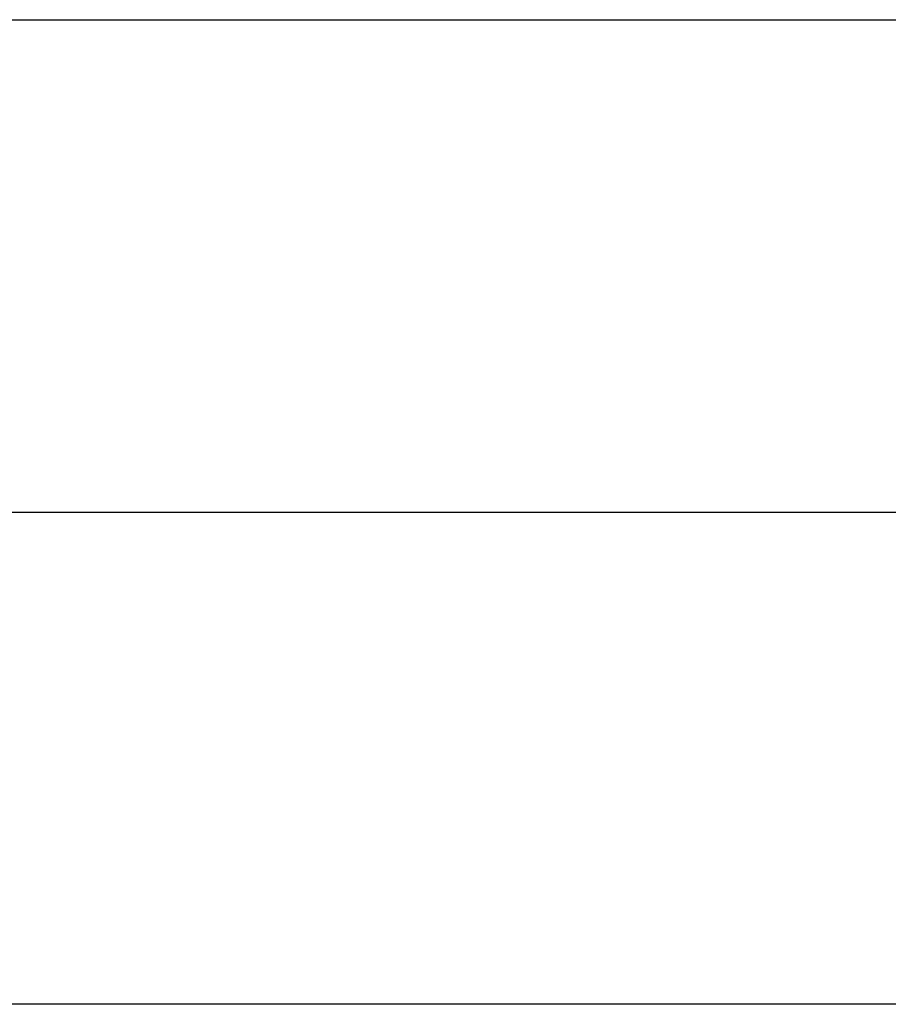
# Model space of a CAD drawing. Header units: inches. Extents: x -280 to 281, y -205 to 205.
# Tile 36 of 46: x 65.774 to 66.656, y 15.375 to 16.375. Entities that reach past the tile are written whole.
import ezdxf

# ---------------------------------------------------------------- set-up
doc = ezdxf.new("R2010")
doc.units = ezdxf.units.IN

# ---------------------------------------------------------------- blocks, each defined once
blk = doc.blocks.new('5222013350_00_G23_G27_BF_B3_B14_Motor_Bgr_63_EEXDe_1_1__9', base_point=(-96.5, -49.2509))
at = {"color": 7, "linetype": 'Continuous'}
blk.add_line((131.5, 31.7491), (166, 31.7491), dxfattribs=at)
at = {"color": 8, "linetype": 'Continuous'}
for points, knots in [([(131.5004, 32.7491), (131.5239, 32.7491), (131.5709, 32.7491), (137.3443, 32.7491), (148.8207, 32.7491), (160.2736, 32.7491), (166, 32.7491)], [0, 0, 0, 0, 0.070479, 0.14101, 17.3203, 34.499589, 34.499589, 34.499589, 34.499589]), ([(166, 30.7491), (160.2736, 30.7491), (148.8207, 30.7491), (137.3443, 30.7491), (131.5707, 30.7491), (131.5235, 30.7491), (131.4999, 30.7491)], [0, 0, 0, 0, 17.179289, 34.358579, 34.429322, 34.500075, 34.500075, 34.500075, 34.500075])]:
    blk.add_open_spline(points, degree=3, knots=knots, dxfattribs=at)
blk = doc.blocks.new('5222013350_00_G23_G27_BF_B3_B14_Motor_Bgr_63_EEXDe_1__10', base_point=(-96.5, -49.2509))
blk.add_blockref('5222013350_00_G23_G27_BF_B3_B14_Motor_Bgr_63_EEXDe_1_1__9', (-96.5, -49.2509))
blk = doc.blocks.new('VordansichtA_von_', base_point=(60.25, 50))
blk.add_blockref('5222013350_00_G23_G27_BF_B3_B14_Motor_Bgr_63_EEXDe_1__10', (-96.5, -49.2509))

msp = doc.modelspace()

# ---------------------------------------------------------------- block references
at = {"xscale": 0.5, "yscale": 0.5, "zscale": 0.5}
msp.add_blockref('VordansichtA_von_', (30.125, 25), dxfattribs=at)

doc.saveas('drawing.dxf')
